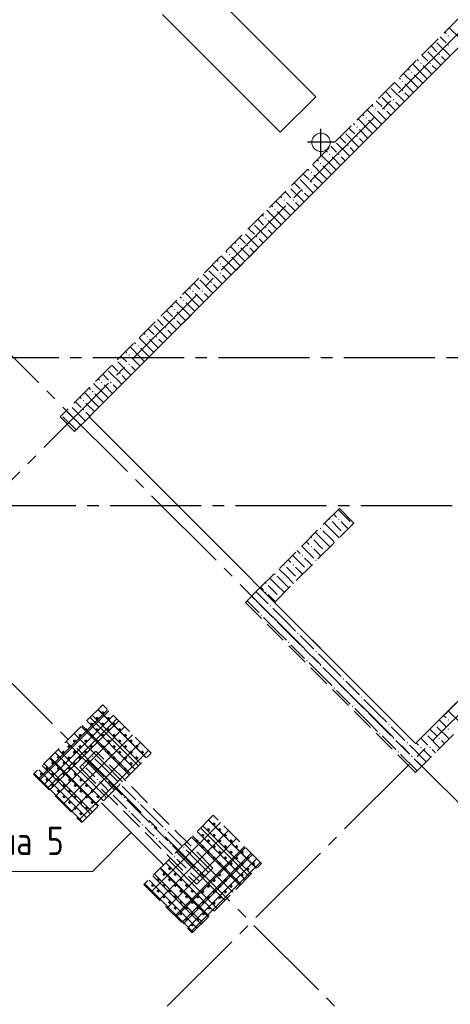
# Model space of a CAD drawing. Header units: millimetres. Extents: x 0 to 43617, y 0 to 59400.
# Tile 12 of 26: x 17081 to 20859, y 20159 to 28795. Entities that reach past the tile are written whole.
import ezdxf

# ---------------------------------------------------------------- set-up
doc = ezdxf.new("R2010")
doc.units = ezdxf.units.MM
doc.linetypes.add('______2', pattern=[270, 200, -70])
doc.linetypes.add('______5', pattern=[1100, 800, -100, 100, -100])
for name, color, linetype, lineweight in [('Standard', 7, 'Continuous', 25), ('ЖБ Перекрытие верхний уровень', 7, 'Continuous', 35), ('ЖБ Пилон', 7, 'Continuous', 35), ('ЖБ Стена верхний уровень', 7, 'Continuous', 35), ('Оси', 40, '______5', 18), ('Примечания', 7, 'Continuous', 25)]:
    doc.layers.add(name, color=color, linetype=linetype, lineweight=lineweight)
doc.layers.add('Вспомогательная арматура', color=7, linetype='Continuous', lineweight=18, true_color=0x656565)
doc.layers.add('Поперечная арматура', color=7, linetype='Continuous', lineweight=18, true_color=0x5a2814)
doc.styles.add('GOST 2.304-81', font='txt')

msp = doc.modelspace()

# ---------------------------------------------------------------- hatches: boundary and pattern name
at = {"layer": 'ЖБ Пилон', "linetype": 'Continuous', "lineweight": 18, "transparency": 33554687}
for points in [[(17714.5, 22333.1), (17721, 22339.6), (17727.5, 22333.1), (17721, 22326.6)], [(17634.5, 22253.1), (17640.9, 22259.6), (17647.4, 22253.1), (17640.9, 22246.6)], [(17914.5, 22213.1), (17915.4, 22214.1), (17921.9, 22207.6), (17921, 22206.6)], [(17754.4, 22133.1), (17760.9, 22139.6), (17767.4, 22133.1), (17760.9, 22126.6)], [(17834.5, 22133.1), (17840.9, 22139.6), (17847.4, 22133.1), (17840.9, 22126.6)], [(17954.4, 22093.1), (17960.9, 22099.6), (17967.4, 22093.1), (17960.9, 22086.6)], [(18074.5, 22053.1), (18075.4, 22054.1), (18081.9, 22047.6), (18081, 22046.6)], [(17874.5, 22013.1), (17881, 22019.6), (17887.5, 22013.1), (17881, 22006.6)], [(17994.5, 21973.1), (18001, 21979.6), (18007.5, 21973.1), (18001, 21966.6)], [(18114.5, 21933.1), (18121, 21939.6), (18127.5, 21933.1), (18121, 21926.6)], [(18034.5, 21853.1), (18040.9, 21859.6), (18047.4, 21853.1), (18040.9, 21846.6)], [(18314.5, 21813.1), (18315.4, 21814.1), (18321.9, 21807.6), (18321, 21806.6)], [(18154.4, 21733.1), (18160.9, 21739.6), (18167.4, 21733.1), (18160.9, 21726.6)], [(18234.5, 21733.1), (18240.9, 21739.6), (18247.4, 21733.1), (18240.9, 21726.6)], [(18354.4, 21693.1), (18360.9, 21699.6), (18367.4, 21693.1), (18360.9, 21686.6)], [(18274.5, 21613.1), (18281, 21619.6), (18287.5, 21613.1), (18281, 21606.6)], [(18474.5, 21653.1), (18475.4, 21654.1), (18481.9, 21647.6), (18481, 21646.6)], [(18394.5, 21573.1), (18401, 21579.6), (18407.5, 21573.1), (18401, 21566.6)], [(18514.5, 21533.1), (18521, 21539.6), (18527.4, 21533.1), (18521, 21526.6)], [(18434.5, 21453.1), (18440.9, 21459.6), (18447.4, 21453.1), (18440.9, 21446.6)], [(18554.4, 21333.1), (18560.9, 21339.6), (18567.4, 21333.1), (18560.9, 21326.6)], [(18634.5, 21333.1), (18640.9, 21339.6), (18647.4, 21333.1), (18640.9, 21326.6)], [(18714.5, 21413.1), (18715.4, 21414.1), (18721.9, 21407.6), (18721, 21406.6)]]:
    msp.add_hatch(color=7, dxfattribs=at).paths.add_polyline_path(points, flags=16)
at = {"layer": 'ЖБ Стена верхний уровень', "linetype": 'Continuous', "lineweight": 18, "transparency": 33554687}
for points in [[(20834.5, 28653.1), (20840.9, 28659.6), (20847.4, 28653.1), (20840.9, 28646.6)], [(20754.4, 28493.1), (20760.9, 28499.6), (20767.4, 28493.1), (20760.9, 28486.6)], [(20834.5, 28573.1), (20840.9, 28579.6), (20847.4, 28573.1), (20840.9, 28566.6)], [(20594.5, 28413.1), (20601, 28419.6), (20607.5, 28413.1), (20601, 28406.6)], [(20674.5, 28413.1), (20681, 28419.6), (20687.5, 28413.1), (20681, 28406.6)], [(20514.5, 28333.1), (20521, 28339.6), (20527.4, 28333.1), (20521, 28326.6)], [(20434.5, 28253.1), (20440.9, 28259.6), (20447.4, 28253.1), (20440.9, 28246.6)], [(20434.5, 28173.1), (20440.9, 28179.6), (20447.4, 28173.1), (20440.9, 28166.6)], [(20354.4, 28093.1), (20360.9, 28099.6), (20367.4, 28093.1), (20360.9, 28086.6)], [(20194.5, 28013.1), (20201, 28019.6), (20207.5, 28013.1), (20201, 28006.6)], [(20274.5, 28013.1), (20281, 28019.6), (20287.5, 28013.1), (20281, 28006.6)], [(20114.5, 27933.1), (20121, 27939.6), (20127.4, 27933.1), (20121, 27926.6)], [(20034.5, 27853.1), (20040.9, 27859.6), (20047.4, 27853.1), (20040.9, 27846.6)], [(20034.5, 27773.1), (20040.9, 27779.6), (20047.4, 27773.1), (20040.9, 27766.6)], [(19954.4, 27693.1), (19960.9, 27699.6), (19967.4, 27693.1), (19960.9, 27686.6)], [(19794.5, 27613.1), (19801, 27619.6), (19807.5, 27613.1), (19801, 27606.6)], [(19874.5, 27613.1), (19881, 27619.6), (19887.5, 27613.1), (19881, 27606.6)], [(19714.5, 27533.1), (19721, 27539.6), (19727.4, 27533.1), (19721, 27526.6)], [(19634.5, 27453.1), (19640.9, 27459.6), (19647.4, 27453.1), (19640.9, 27446.6)], [(19634.5, 27373.1), (19640.9, 27379.6), (19647.4, 27373.1), (19640.9, 27366.6)], [(19554.4, 27293.1), (19560.9, 27299.6), (19567.4, 27293.1), (19560.9, 27286.6)], [(19394.5, 27213.1), (19401, 27219.6), (19407.5, 27213.1), (19401, 27206.6)], [(19474.5, 27213.1), (19481, 27219.6), (19487.5, 27213.1), (19481, 27206.6)], [(19314.5, 27133.1), (19321, 27139.6), (19327.4, 27133.1), (19321, 27126.6)], [(19234.5, 27053.1), (19240.9, 27059.6), (19247.4, 27053.1), (19240.9, 27046.6)], [(19234.5, 26973.1), (19240.9, 26979.6), (19247.4, 26973.1), (19240.9, 26966.6)], [(19154.4, 26893.1), (19160.9, 26899.6), (19167.4, 26893.1), (19160.9, 26886.6)], [(18994.5, 26813.1), (19001, 26819.6), (19007.5, 26813.1), (19001, 26806.6)], [(19074.5, 26813.1), (19081, 26819.6), (19087.5, 26813.1), (19081, 26806.6)], [(18914.5, 26733.1), (18921, 26739.6), (18927.4, 26733.1), (18921, 26726.6)], [(18834.5, 26653.1), (18840.9, 26659.6), (18847.4, 26653.1), (18840.9, 26646.6)], [(18834.5, 26573.1), (18840.9, 26579.6), (18847.4, 26573.1), (18840.9, 26566.6)], [(18754.4, 26493.1), (18760.9, 26499.6), (18767.4, 26493.1), (18760.9, 26486.6)], [(18514.5, 26333.1), (18521, 26339.6), (18527.4, 26333.1), (18521, 26326.6)], [(18594.5, 26413.1), (18601, 26419.6), (18607.5, 26413.1), (18601, 26406.6)], [(18674.5, 26413.1), (18681, 26419.6), (18687.5, 26413.1), (18681, 26406.6)], [(18434.5, 26253.1), (18440.9, 26259.6), (18447.4, 26253.1), (18440.9, 26246.6)], [(18434.5, 26173.1), (18440.9, 26179.6), (18447.4, 26173.1), (18440.9, 26166.6)], [(18354.4, 26093.1), (18360.9, 26099.6), (18367.4, 26093.1), (18360.9, 26086.6)], [(18194.5, 26013.1), (18201, 26019.6), (18207.5, 26013.1), (18201, 26006.6)], [(18274.5, 26013.1), (18281, 26019.6), (18287.5, 26013.1), (18281, 26006.6)], [(18114.5, 25933.1), (18121, 25939.6), (18127.5, 25933.1), (18121, 25926.6)], [(18034.5, 25853.1), (18040.9, 25859.6), (18047.4, 25853.1), (18040.9, 25846.6)], [(18034.5, 25773.1), (18040.9, 25779.6), (18047.4, 25773.1), (18040.9, 25766.6)], [(17954.4, 25693.1), (17960.9, 25699.6), (17967.4, 25693.1), (17960.9, 25686.6)], [(17794.5, 25613.1), (17801, 25619.6), (17807.5, 25613.1), (17801, 25606.6)], [(17874.5, 25613.1), (17881, 25619.6), (17887.5, 25613.1), (17881, 25606.6)], [(17714.5, 25533.1), (17721, 25539.6), (17727.5, 25533.1), (17721, 25526.6)], [(17634.5, 25453.1), (17640.9, 25459.6), (17647.4, 25453.1), (17640.9, 25446.6)], [(17634.5, 25373.1), (17640.9, 25379.6), (17647.4, 25373.1), (17640.9, 25366.6)], [(17554.4, 25293.1), (17560.9, 25299.6), (17567.4, 25293.1), (17560.9, 25286.6)], [(19794.5, 24413.1), (19801, 24419.6), (19807.5, 24413.1), (19801, 24406.6)], [(19874.5, 24413.1), (19881, 24419.6), (19887.5, 24413.1), (19881, 24406.6)], [(19994.5, 24373.1), (20001, 24379.6), (20006.2, 24374.3), (19999.7, 24367.8)], [(19714.5, 24333.1), (19721, 24339.6), (19727.4, 24333.1), (19721, 24326.6)], [(19914.5, 24293.1), (19921, 24299.6), (19926.2, 24294.3), (19919.7, 24287.8)], [(19634.5, 24253.1), (19640.9, 24259.6), (19647.4, 24253.1), (19640.9, 24246.6)], [(19554.4, 24093.1), (19560.9, 24099.6), (19567.4, 24093.1), (19560.9, 24086.6)], [(19634.5, 24173.1), (19640.9, 24179.6), (19647.4, 24173.1), (19640.9, 24166.6)], [(19754.4, 24133.1), (19760.9, 24139.6), (19766.2, 24134.3), (19759.7, 24127.8)], [(19394.5, 24013.1), (19401, 24019.6), (19407.5, 24013.1), (19401, 24006.6)], [(19474.5, 24013.1), (19481, 24019.6), (19487.5, 24013.1), (19481, 24006.6)], [(19674.5, 24053.1), (19681, 24059.6), (19686.2, 24054.3), (19679.7, 24047.9)], [(19314.5, 23933.1), (19321, 23939.6), (19327.4, 23933.1), (19321, 23926.6)], [(19594.5, 23973.1), (19601, 23979.6), (19606.2, 23974.3), (19599.7, 23967.8)], [(19234.5, 23853.1), (19240.9, 23859.6), (19247.4, 23853.1), (19240.9, 23846.6)], [(19514.5, 23893.1), (19521, 23899.6), (19526.2, 23894.3), (19519.7, 23887.8)], [(19234.5, 23773.1), (19240.9, 23779.6), (19247.4, 23773.1), (19240.9, 23766.6)], [(19154.4, 23693.1), (19160.9, 23699.6), (19167.4, 23693.1), (19160.9, 23686.6)], [(19194.5, 23573.1), (19201, 23579.6), (19207.5, 23573.1), (19201, 23566.6)], [(19274.5, 23653.1), (19281, 23659.6), (19287.5, 23653.1), (19281, 23646.6)], [(19314.5, 23533.1), (19321, 23539.6), (19327.4, 23533.1), (19321, 23526.6)], [(19514.5, 23413.1), (19521, 23419.6), (19527.4, 23413.1), (19521, 23406.6)], [(19434.5, 23333.1), (19440.9, 23339.6), (19447.4, 23333.1), (19440.9, 23326.6)], [(19554.4, 23293.1), (19560.9, 23299.6), (19567.4, 23293.1), (19560.9, 23286.6)], [(19674.5, 23253.1), (19681, 23259.6), (19687.5, 23253.1), (19681, 23246.6)], [(19594.5, 23173.1), (19601, 23179.6), (19607.5, 23173.1), (19601, 23166.6)], [(19714.5, 23133.1), (19721, 23139.6), (19727.4, 23133.1), (19721, 23126.6)], [(19914.5, 23013.1), (19921, 23019.6), (19927.4, 23013.1), (19921, 23006.6)], [(19834.5, 22933.1), (19840.9, 22939.6), (19847.4, 22933.1), (19840.9, 22926.6)], [(19954.4, 22893.1), (19960.9, 22899.6), (19967.4, 22893.1), (19960.9, 22886.6)], [(20074.5, 22853.1), (20081, 22859.6), (20087.5, 22853.1), (20081, 22846.6)], [(19994.5, 22773.1), (20001, 22779.6), (20007.5, 22773.1), (20001, 22766.6)], [(20114.5, 22733.1), (20121, 22739.6), (20127.4, 22733.1), (20121, 22726.6)], [(20834.5, 22653.1), (20840.9, 22659.6), (20847.4, 22653.1), (20840.9, 22646.6)], [(20314.5, 22613.1), (20321, 22619.6), (20327.4, 22613.1), (20321, 22606.6)], [(20723.7, 22616.9), (20727.4, 22613.1), (20721, 22606.6), (20717.2, 22610.4)], [(20834.5, 22573.1), (20840.9, 22579.6), (20847.4, 22573.1), (20840.9, 22566.6)], [(20234.5, 22533.1), (20240.9, 22539.6), (20247.4, 22533.1), (20240.9, 22526.6)], [(20354.4, 22493.1), (20360.9, 22499.6), (20367.4, 22493.1), (20360.9, 22486.6)], [(20474.5, 22453.1), (20481, 22459.6), (20487.5, 22453.1), (20481, 22446.6)], [(20643.7, 22536.9), (20647.4, 22533.1), (20640.9, 22526.6), (20637.2, 22530.4)], [(20754.4, 22493.1), (20760.9, 22499.6), (20767.4, 22493.1), (20760.9, 22486.6)], [(20394.5, 22373.1), (20401, 22379.6), (20407.5, 22373.1), (20401, 22366.6)], [(20594.5, 22413.1), (20601, 22419.6), (20607.5, 22413.1), (20601, 22406.6)], [(20674.5, 22413.1), (20681, 22419.6), (20687.5, 22413.1), (20681, 22406.6)], [(20514.5, 22333.1), (20521, 22339.6), (20527.4, 22333.1), (20521, 22326.6)]]:
    msp.add_hatch(color=7, dxfattribs=at).paths.add_polyline_path(points, flags=16)
h = msp.add_hatch(color=7, dxfattribs=at)
h.paths.add_polyline_path([(19362.8, 23737.7), (19356.8, 23730.8), (19359.7, 23727.9), (19366.2, 23734.4)])
h.paths.add_polyline_path([(19354.4, 23733.1), (19360.9, 23739.6), (19362.8, 23737.7), (19356.8, 23730.8)], flags=16)

# ---------------------------------------------------------------- linework, layer by layer
at = {"layer": 'Standard', "color": 8, "linetype": '______5', "lineweight": -3, "transparency": 33554687}
for p, q in [((19724.3, 27600.2), (19724.3, 27839.2)), ((19843.8, 27719.7), (19604.8, 27719.7))]:
    msp.add_line(p, q, dxfattribs=at)
at = {"layer": 'Вспомогательная арматура', "color": 7, "linetype": 'Continuous', "lineweight": 25, "transparency": 33554687}
for p, q in [((17848.9, 22740.3), (17247.8, 22139.2)), ((17771.1, 22740.3), (18188.3, 22323.1)), ((17898.4, 22690.8), (17297.3, 22089.7)), ((17947.9, 22641.3), (17346.8, 22040.2)), ((17672.1, 22641.3), (18089.3, 22224.1)), ((17721.6, 22690.8), (18138.8, 22273.6)), ((17622.6, 22591.8), (18039.8, 22174.6)), ((17346.8, 22316), (17764, 21898.8)), ((17396.3, 22365.5), (17813.5, 21948.3)), ((17247.8, 22217), (17665, 21799.8)), ((17297.3, 22266.5), (17714.5, 21849.3)), ((19157, 21354.4), (18739.8, 21771.5)), ((19107.5, 21304.9), (18690.3, 21722)), ((19008.5, 21205.9), (18591.3, 21623.1)), ((19058, 21255.4), (18640.8, 21672.5)), ((19058, 21531.1), (18457, 20930.1)), ((19107.5, 21481.6), (18506.5, 20880.6)), ((19157, 21432.1), (18556, 20831.1)), ((18732.8, 20930.1), (18315.6, 21347.3)), ((18782.3, 20979.6), (18365.1, 21396.8)), ((18633.8, 20831.1), (18216.6, 21248.3)), ((18683.3, 20880.6), (18266.1, 21297.8))]:
    msp.add_line(p, q, dxfattribs=at)
at = {"layer": 'ЖБ Перекрытие верхний уровень', "color": 7, "linetype": 'Continuous', "lineweight": 18, "transparency": 33554687}
for p, q in [((17689.8, 25310.6), (23976, 31596.8)), ((19678.3, 28119.3), (18645.9, 29151.7)), ((18334.8, 28840.5), (19367.1, 27808.2)), ((19367.1, 27808.2), (19678.3, 28119.3)), ((19652.4, 27756.3), (19644.6, 27732.3)), ((19644.6, 27732.3), (19644.6, 27707.1)), ((19667.3, 27776.7), (19652.4, 27756.3)), ((19687.7, 27791.6), (19667.3, 27776.7)), ((19711.7, 27799.4), (19687.7, 27791.6)), ((19736.9, 27799.4), (19711.7, 27799.4)), ((19760.9, 27791.6), (19736.9, 27799.4)), ((19781.3, 27776.7), (19760.9, 27791.6)), ((19796.2, 27756.3), (19781.3, 27776.7)), ((19804, 27732.3), (19796.2, 27756.3)), ((19804, 27707.1), (19804, 27732.3)), ((19644.6, 27707.1), (19652.4, 27683.1)), ((19652.4, 27683.1), (19667.3, 27662.7)), ((19667.3, 27662.7), (19687.7, 27647.8)), ((19687.7, 27647.8), (19711.7, 27640)), ((19711.7, 27640), (19736.9, 27640)), ((19736.9, 27640), (19760.9, 27647.8)), ((19760.9, 27647.8), (19781.3, 27662.7)), ((19781.3, 27662.7), (19796.2, 27683.1)), ((19796.2, 27683.1), (19804, 27707.1)), ((20553.6, 22446.8), (17689.8, 25310.6)), ((21791, 23684.2), (20553.6, 22446.8))]:
    msp.add_line(p, q, dxfattribs=at)
at = {"layer": 'ЖБ Пилон', "color": 253, "linetype": '______2', "lineweight": 13, "true_color": 0xa0a0a0, "transparency": 33554687}
for p, q in [((17749.9, 22379.6), (17608.5, 22238.2)), ((18775.2, 21354.3), (17749.9, 22379.6)), ((17608.5, 22238.2), (18633.8, 21212.9)), ((18633.8, 21212.9), (18775.2, 21354.3))]:
    msp.add_line(p, q, dxfattribs=at)
at = {"layer": 'ЖБ Пилон', "color": 9, "linetype": 'Continuous', "lineweight": 18, "true_color": 0xc7c7c7, "transparency": 33554687}
for p, q in [((17740.9, 22233.1), (17672.2, 22301.9)), ((17740.9, 22313.1), (17821, 22233.1)), ((17660.9, 22233.1), (17740.9, 22153.1)), ((17740.9, 22233.1), (17821, 22153.1)), ((17821, 22233.1), (17940.9, 22113.1)), ((17821, 22073.1), (17781, 22113.1)), ((17860.9, 22113.1), (17981, 21993.1)), ((17860.9, 22033.1), (17821, 22073.1)), ((17981, 22073.1), (18101, 21953.1)), ((17901, 21993.1), (18021, 21873.1)), ((18140.9, 21833.1), (18021, 21953.1)), ((18140.9, 21913.1), (18221, 21833.1)), ((18060.9, 21833.1), (18140.9, 21753.1)), ((18140.9, 21833.1), (18221, 21753.1)), ((18221, 21833.1), (18340.9, 21713.1)), ((18221, 21673.1), (18181, 21713.1)), ((18260.9, 21713.1), (18381, 21593.1)), ((18260.9, 21633.1), (18221, 21673.1)), ((18301, 21593.1), (18421, 21473.1)), ((18381, 21673.1), (18501, 21553.1)), ((18540.9, 21433.1), (18421, 21553.1)), ((18540.9, 21513.1), (18621, 21433.1)), ((18460.9, 21433.1), (18540.9, 21353.1)), ((18540.9, 21433.1), (18621, 21353.1)), ((18621, 21433.1), (18737.5, 21316.6)), ((18621, 21273.1), (18581, 21313.1)), ((18657.5, 21236.6), (18621, 21273.1)), ((18660.9, 21313.1), (18697.5, 21276.6))]:
    msp.add_line(p, q, dxfattribs=at)
at = {"layer": 'ЖБ Стена верхний уровень', "color": 251, "linetype": '______2', "lineweight": 13, "true_color": 0x656565, "transparency": 33554687}
for p, q in [((23615.3, 31490.7), (17435.2, 25310.6)), ((17562.5, 25183.3), (23742.6, 31363.4)), ((17435.2, 25310.6), (17562.5, 25183.3)), ((19885.4, 24508), (19188.9, 23811.5)), ((19885.4, 24508), (20012.6, 24380.7)), ((19316.1, 23684.2), (20012.6, 24380.7)), ((22434.5, 24327.7), (20553.6, 22446.8)), ((19188.9, 23811.5), (19061.6, 23684.2)), ((19061.6, 23684.2), (20426.3, 22319.5)), ((20553.6, 22446.8), (19316.1, 23684.2)), ((20553.6, 22192.2), (21791, 23429.7)), ((20426.3, 22319.5), (20553.6, 22192.2))]:
    msp.add_line(p, q, dxfattribs=at)
at = {"layer": 'ЖБ Стена верхний уровень', "color": 9, "linetype": 'Continuous', "lineweight": 18, "true_color": 0xc7c7c7, "transparency": 33554687}
for p, q in [((20809.4, 28684.7), (20821, 28673.1)), ((20940.9, 28633.1), (20849.4, 28724.7)), ((20740.9, 28593.1), (20856.6, 28477.4)), ((20781, 28633.1), (20769.4, 28644.7)), ((20821, 28593.1), (20781, 28633.1)), ((20660.9, 28513.1), (20776.6, 28397.4)), ((20689.4, 28564.7), (20740.9, 28513.1)), ((20569.4, 28444.7), (20581, 28433.1)), ((20621, 28473.1), (20609.4, 28484.7)), ((20660.9, 28433.1), (20621, 28473.1)), ((20781, 28473.1), (20816.6, 28437.4)), ((20489.4, 28364.7), (20501, 28353.1)), ((20621, 28313.1), (20529.4, 28404.7)), ((20621, 28393.1), (20696.6, 28317.4)), ((20701, 28393.1), (20736.6, 28357.4)), ((20381, 28233.1), (20369.4, 28244.7)), ((20409.4, 28284.7), (20421, 28273.1)), ((20540.9, 28233.1), (20449.4, 28324.7)), ((20540.9, 28313.1), (20616.6, 28237.4)), ((20621, 28313.1), (20656.6, 28277.4)), ((20289.4, 28164.7), (20340.9, 28113.1)), ((20340.9, 28193.1), (20456.6, 28077.4)), ((20421, 28193.1), (20381, 28233.1)), ((20460.9, 28233.1), (20536.6, 28157.4)), ((20540.9, 28233.1), (20576.6, 28197.4)), ((20221, 28073.1), (20209.4, 28084.7)), ((20260.9, 28033.1), (20221, 28073.1)), ((20260.9, 28113.1), (20376.6, 27997.4)), ((20381, 28073.1), (20416.6, 28037.4)), ((20460.9, 28153.1), (20496.6, 28117.4)), ((20221, 27913.1), (20129.4, 28004.7)), ((20169.4, 28044.7), (20181, 28033.1)), ((20221, 27993.1), (20296.6, 27917.4)), ((20301, 27993.1), (20336.6, 27957.4)), ((20140.9, 27833.1), (20049.4, 27924.7)), ((20089.4, 27964.7), (20101, 27953.1)), ((20140.9, 27913.1), (20216.6, 27837.4)), ((20221, 27913.1), (20256.6, 27877.4)), ((19981, 27833.1), (19969.4, 27844.7)), ((20021, 27793.1), (19981, 27833.1)), ((20009.4, 27884.7), (20021, 27873.1)), ((20060.9, 27833.1), (20136.6, 27757.4)), ((20140.9, 27833.1), (20176.6, 27797.4)), ((19889.4, 27764.7), (19940.9, 27713.1)), ((19940.9, 27793.1), (20056.6, 27677.4)), ((20060.9, 27753.1), (20096.6, 27717.4)), ((19769.4, 27644.7), (19781, 27633.1)), ((19821, 27673.1), (19809.4, 27684.7)), ((19860.9, 27633.1), (19821, 27673.1)), ((19860.9, 27713.1), (19976.6, 27597.4)), ((19981, 27673.1), (20016.6, 27637.4)), ((19689.4, 27564.7), (19701, 27553.1)), ((19821, 27513.1), (19729.4, 27604.7)), ((19821, 27593.1), (19896.6, 27517.4)), ((19901, 27593.1), (19936.6, 27557.4)), ((19609.4, 27484.7), (19621, 27473.1)), ((19740.9, 27433.1), (19649.4, 27524.7)), ((19740.9, 27513.1), (19816.6, 27437.4)), ((19821, 27513.1), (19856.6, 27477.4)), ((19540.9, 27393.1), (19656.6, 27277.4)), ((19581, 27433.1), (19569.4, 27444.7)), ((19621, 27393.1), (19581, 27433.1)), ((19660.9, 27433.1), (19736.6, 27357.4)), ((19740.9, 27433.1), (19776.6, 27397.4)), ((19460.9, 27313.1), (19576.6, 27197.4)), ((19489.4, 27364.7), (19540.9, 27313.1)), ((19660.9, 27353.1), (19696.6, 27317.4)), ((19421, 27113.1), (19329.4, 27204.7)), ((19369.4, 27244.7), (19381, 27233.1)), ((19421, 27273.1), (19409.4, 27284.7)), ((19460.9, 27233.1), (19421, 27273.1)), ((19581, 27273.1), (19616.6, 27237.4)), ((19340.9, 27033.1), (19249.4, 27124.7)), ((19289.4, 27164.7), (19301, 27153.1)), ((19421, 27193.1), (19496.6, 27117.4)), ((19501, 27193.1), (19536.6, 27157.4)), ((19181, 27033.1), (19169.4, 27044.7)), ((19221, 26993.1), (19181, 27033.1)), ((19209.4, 27084.7), (19221, 27073.1)), ((19260.9, 27033.1), (19336.6, 26957.4)), ((19340.9, 27113.1), (19416.6, 27037.4)), ((19340.9, 27033.1), (19376.6, 26997.4)), ((19421, 27113.1), (19456.6, 27077.4)), ((19089.4, 26964.7), (19140.9, 26913.1)), ((19140.9, 26993.1), (19256.6, 26877.4)), ((19260.9, 26953.1), (19296.6, 26917.4)), ((19021, 26873.1), (19009.4, 26884.7)), ((19060.9, 26833.1), (19021, 26873.1)), ((19060.9, 26913.1), (19176.6, 26797.4)), ((19181, 26873.1), (19216.6, 26837.4)), ((19021, 26713.1), (18929.4, 26804.7)), ((18969.4, 26844.7), (18981, 26833.1)), ((19021, 26793.1), (19096.6, 26717.4)), ((19101, 26793.1), (19136.6, 26757.4)), ((18940.9, 26633.1), (18849.4, 26724.7)), ((18889.4, 26764.7), (18901, 26753.1)), ((18940.9, 26713.1), (19016.6, 26637.4)), ((19021, 26713.1), (19056.6, 26677.4)), ((18781, 26633.1), (18769.4, 26644.7)), ((18821, 26593.1), (18781, 26633.1)), ((18809.4, 26684.7), (18821, 26673.1)), ((18860.9, 26633.1), (18936.6, 26557.4)), ((18940.9, 26633.1), (18976.6, 26597.4)), ((18660.9, 26513.1), (18776.6, 26397.4)), ((18689.4, 26564.7), (18740.9, 26513.1)), ((18740.9, 26593.1), (18856.6, 26477.4)), ((18860.9, 26553.1), (18896.6, 26517.4)), ((18569.4, 26444.7), (18581, 26433.1)), ((18621, 26473.1), (18609.4, 26484.7)), ((18660.9, 26433.1), (18621, 26473.1)), ((18781, 26473.1), (18816.6, 26437.4)), ((18489.4, 26364.7), (18501, 26353.1)), ((18621, 26313.1), (18529.4, 26404.7)), ((18621, 26393.1), (18696.6, 26317.4)), ((18701, 26393.1), (18736.6, 26357.4)), ((18409.4, 26284.7), (18421, 26273.1)), ((18540.9, 26233.1), (18449.4, 26324.7)), ((18540.9, 26313.1), (18616.6, 26237.4)), ((18621, 26313.1), (18656.6, 26277.4)), ((18340.9, 26193.1), (18456.6, 26077.4)), ((18381, 26233.1), (18369.4, 26244.7)), ((18421, 26193.1), (18381, 26233.1)), ((18460.9, 26233.1), (18536.6, 26157.4)), ((18540.9, 26233.1), (18576.6, 26197.4)), ((18221, 26073.1), (18209.4, 26084.7)), ((18260.9, 26113.1), (18376.6, 25997.4)), ((18289.4, 26164.7), (18340.9, 26113.1)), ((18460.9, 26153.1), (18496.6, 26117.4)), ((18221, 25913.1), (18129.4, 26004.7)), ((18169.4, 26044.7), (18181, 26033.1)), ((18260.9, 26033.1), (18221, 26073.1)), ((18381, 26073.1), (18416.6, 26037.4)), ((18140.9, 25833.1), (18049.4, 25924.7)), ((18089.4, 25964.7), (18101, 25953.1)), ((18140.9, 25913.1), (18216.6, 25837.4)), ((18221, 25993.1), (18296.6, 25917.4)), ((18221, 25913.1), (18256.6, 25877.4)), ((18301, 25993.1), (18336.6, 25957.4)), ((17981, 25833.1), (17969.4, 25844.7)), ((18021, 25793.1), (17981, 25833.1)), ((18009.4, 25884.7), (18021, 25873.1)), ((18060.9, 25833.1), (18136.6, 25757.4)), ((18140.9, 25833.1), (18176.6, 25797.4)), ((17889.4, 25764.7), (17940.9, 25713.1)), ((17940.9, 25793.1), (18056.6, 25677.4)), ((18060.9, 25753.1), (18096.6, 25717.4)), ((17821, 25673.1), (17809.4, 25684.7)), ((17860.9, 25633.1), (17821, 25673.1)), ((17860.9, 25713.1), (17976.6, 25597.4)), ((17981, 25673.1), (18016.6, 25637.4)), ((17689.4, 25564.7), (17701, 25553.1)), ((17821, 25513.1), (17729.4, 25604.7)), ((17769.4, 25644.7), (17781, 25633.1)), ((17821, 25593.1), (17896.6, 25517.4)), ((17901, 25593.1), (17936.6, 25557.4)), ((17609.4, 25484.7), (17621, 25473.1)), ((17740.9, 25433.1), (17649.4, 25524.7)), ((17740.9, 25513.1), (17816.7, 25437.4)), ((17821, 25513.1), (17856.6, 25477.4)), ((17540.9, 25393.1), (17656.6, 25277.4)), ((17581, 25433.1), (17569.4, 25444.7)), ((17621, 25393.1), (17581, 25433.1)), ((17660.9, 25433.1), (17736.6, 25357.4)), ((17740.9, 25433.1), (17776.6, 25397.4)), ((17460.9, 25313.1), (17576.6, 25197.4)), ((17489.4, 25364.7), (17540.9, 25313.1)), ((17660.9, 25353.1), (17696.6, 25317.4)), ((17581, 25273.1), (17616.6, 25237.4)), ((19860.9, 24433.1), (19835.7, 24458.4)), ((19821, 24313.1), (19755.7, 24378.4)), ((19740.9, 24233.1), (19675.7, 24298.4)), ((19621, 24193.1), (19595.7, 24218.4)), ((19821, 24233.1), (19843, 24211.1)), ((19475.7, 24098.4), (19581, 23993.1)), ((19515.7, 24138.4), (19540.9, 24113.1)), ((19460.9, 24033.1), (19435.7, 24058.4)), ((19421, 23913.1), (19355.7, 23978.4)), ((19421, 23993.1), (19501, 23913.1)), ((19340.9, 23833.1), (19275.7, 23898.4)), ((19340.9, 23913.1), (19421, 23833.1)), ((19155.7, 23778.4), (19260.9, 23673.1)), ((19221, 23793.1), (19195.7, 23818.4)), ((19260.9, 23833.1), (19340.9, 23753.1)), ((19075.7, 23698.4), (19181, 23593.1)), ((19115.7, 23738.4), (19140.9, 23713.1)), ((19181, 23673.1), (19301, 23553.1)), ((19421, 23513.1), (19301, 23633.1)), ((19340.9, 23433.1), (19221, 23553.1)), ((19340.9, 23513.1), (19421, 23433.1)), ((19421, 23513.1), (19501, 23433.1)), ((19340.9, 23433.1), (19421, 23353.1)), ((19421, 23433.1), (19540.9, 23313.1)), ((19540.9, 23393.1), (19660.9, 23273.1)), ((19460.9, 23313.1), (19581, 23193.1)), ((19581, 23273.1), (19701, 23153.1)), ((19821, 23113.1), (19701, 23233.1)), ((19740.9, 23033.1), (19621, 23153.1)), ((19740.9, 23113.1), (19821, 23033.1)), ((19821, 23113.1), (19901, 23033.1)), ((19740.9, 23033.1), (19821, 22953.1)), ((19821, 23033.1), (19940.9, 22913.1)), ((19940.9, 22993.1), (20060.9, 22873.1)), ((19860.9, 22913.1), (19981, 22793.1)), ((19981, 22873.1), (20101, 22753.1)), ((20221, 22713.1), (20101, 22833.1)), ((20140.9, 22633.1), (20021, 22753.1)), ((20140.9, 22713.1), (20221, 22633.1)), ((20221, 22713.1), (20301, 22633.1)), ((20940.9, 22633.1), (20840.4, 22733.7)), ((20140.9, 22633.1), (20221, 22553.1)), ((20221, 22633.1), (20340.9, 22513.1)), ((20781, 22633.1), (20760.4, 22653.7)), ((20821, 22593.1), (20781, 22633.1)), ((20800.4, 22693.7), (20821, 22673.1)), ((20340.9, 22593.1), (20460.9, 22473.1)), ((20680.4, 22573.7), (20740.9, 22513.1)), ((20740.9, 22593.1), (20847.7, 22486.4)), ((20260.9, 22513.1), (20381, 22393.1)), ((20381, 22473.1), (20480.4, 22373.7)), ((20560.4, 22453.7), (20581, 22433.1)), ((20621, 22473.1), (20600.4, 22493.7)), ((20660.9, 22433.1), (20621, 22473.1)), ((20660.9, 22513.1), (20767.7, 22406.4)), ((20781, 22473.1), (20807.7, 22446.4)), ((20480.4, 22373.7), (20501, 22353.1)), ((20520.4, 22413.7), (20501, 22433.1)), ((20621, 22313.1), (20520.4, 22413.7)), ((20621, 22393.1), (20687.7, 22326.4)), ((20701, 22393.1), (20727.7, 22366.4)), ((20440.4, 22333.7), (20421, 22353.1)), ((20540.9, 22233.1), (20440.4, 22333.7)), ((20540.9, 22313.1), (20607.7, 22246.4)), ((20621, 22313.1), (20647.7, 22286.4)), ((20540.9, 22233.1), (20567.7, 22206.4))]:
    msp.add_line(p, q, dxfattribs=at)
for points in [[(19875.7, 24498.4), (19956.5, 24417.6), (19956.5, 24417.6), (19981, 24393.1)], [(19821, 24393.1), (19881.9, 24332.2), (19881.9, 24332.2), (19901, 24313.1)], [(19901, 24393.1), (19919.2, 24374.9), (19919.2, 24374.9), (19963, 24331.1)], [(19740.9, 24313.1), (19807.3, 24246.8), (19807.3, 24246.8), (19821, 24233.1)], [(19821, 24313.1), (19844.6, 24289.5), (19844.6, 24289.5), (19883, 24251.1)], [(19660.9, 24233.1), (19732.7, 24161.3), (19732.7, 24161.3), (19740.9, 24153.1)], [(19740.9, 24233.1), (19770, 24204), (19770, 24204), (19803, 24171.1)], [(19555.7, 24178.4), (19658.2, 24075.9), (19658.2, 24075.9), (19660.9, 24073.1)], [(19660.9, 24153.1), (19695.5, 24118.6), (19695.5, 24118.6), (19723, 24091.1)], [(19581, 24073.1), (19620.9, 24033.2), (19620.9, 24033.2), (19643, 24011.1)], [(19501, 23993.1), (19546.3, 23947.8), (19546.3, 23947.8), (19563, 23931.1)], [(19421, 23913.1), (19471.7, 23862.4), (19471.7, 23862.4), (19483, 23851.1)], [(19260.9, 23753.1), (19322.5, 23691.6), (19322.5, 23691.6), (19323, 23691.1)], [(19340.9, 23833.1), (19397.1, 23777), (19397.1, 23777), (19403, 23771.1)], [(19421, 23833.1), (19434.4, 23819.7), (19434.4, 23819.7), (19443, 23811.1)]]:
    msp.add_lwpolyline(points, dxfattribs=at)
at = {"layer": 'Оси', "color": 8, "linetype": '______5', "lineweight": -3, "transparency": 33554687}
for p, q in [((9515.6, 17263.7), (28171.9, 35920)), ((12153.1, 13919.1), (31163, 32929)), ((23471.2, 19387.8), (16584.2, 26274.8)), ((29524, 25830), (4600, 25830)), ((34074, 24530), (4600, 24530)), ((34074, 24530), (4600, 24530)), ((22035.7, 17952.4), (15819.6, 24168.5))]:
    msp.add_line(p, q, dxfattribs=at)
at = {"layer": 'Поперечная арматура', "color": 7, "linetype": 'Continuous', "lineweight": 50, "transparency": 33554687}
for centre in [(17810, 22715.5), (17760.5, 22666), (17859.5, 22666), (17661.5, 22567), (17711, 22616.5), (17760.5, 22567), (17810, 22616.5), (17859.5, 22567), (17909, 22616.5), (17958.5, 22567), (17562.5, 22468), (17612, 22517.5), (17661.5, 22468), (17711, 22517.5), (17760.5, 22468), (17810, 22517.5), (17859.5, 22468), (17909, 22517.5), (17958.5, 22468), (18008, 22517.5), (18057.5, 22468), (17463.5, 22369), (17513, 22418.5), (17562.5, 22369), (17612, 22418.5), (17661.5, 22369), (17711, 22418.5), (17810, 22418.5), (17859.5, 22369), (17909, 22418.5), (17958.5, 22369), (18008, 22418.5), (18057.5, 22369), (18107, 22418.5), (18156.5, 22369), (17371.6, 22277.1), (17421.1, 22326.6), (17470.6, 22277.1), (17513, 22319.5), (17612, 22319.5), (17909, 22319.5), (18008, 22319.5), (18107, 22319.5), (17322.1, 22227.6), (17421.1, 22227.6), (17520.1, 22227.6), (17562.5, 22270.1), (17958.5, 22270.1), (18008, 22220.6), (18057.5, 22270.1), (17272.6, 22178.1), (17322.1, 22128.6), (17371.6, 22178.1), (17421.1, 22128.6), (17470.6, 22178.1), (17520.1, 22128.6), (17569.6, 22178.1), (17619.1, 22128.6), (17371.6, 22079.1), (17421.1, 22029.6), (17470.6, 22079.1), (17520.1, 22029.6), (17569.6, 22079.1), (17619.1, 22029.6), (17668.6, 22079.1), (17718.1, 22029.6), (17470.6, 21980.1), (17520.1, 21930.6), (17569.6, 21980.1), (17619.1, 21930.6), (17668.6, 21980.1), (17718.1, 21930.6), (17767.6, 21980.1), (17569.6, 21881.1), (17668.6, 21881.1), (17619.1, 21831.6), (18736.3, 21690.2), (18785.8, 21739.7), (18835.3, 21690.2), (18637.3, 21591.2), (18686.8, 21640.7), (18736.3, 21591.2), (18785.8, 21640.7), (18835.3, 21591.2), (18884.8, 21640.7), (18934.3, 21591.2), (18686.8, 21541.7), (18785.8, 21541.7), (18884.8, 21541.7), (18983.8, 21541.7), (18736.3, 21492.2), (18785.8, 21442.7), (18835.3, 21492.2), (18884.8, 21442.7), (18934.3, 21492.2), (18983.8, 21442.7), (19033.3, 21492.2), (19082.8, 21442.7), (18396.9, 21350.8), (18835.3, 21393.2), (18884.8, 21343.7), (18934.3, 21393.2), (18983.8, 21343.7), (19033.3, 21393.2), (19082.8, 21343.7), (19132.3, 21393.2), (18297.9, 21251.8), (18347.4, 21301.3), (18396.9, 21251.8), (18446.4, 21301.3), (18495.9, 21251.8), (18785.8, 21244.8), (18835.3, 21294.2), (18884.8, 21244.8), (18934.3, 21294.2), (18983.8, 21244.8), (19033.3, 21294.2), (18248.4, 21202.3), (18347.4, 21202.3), (18446.4, 21202.3), (18545.4, 21202.3), (18736.3, 21195.3), (18835.3, 21195.3), (18934.3, 21195.3), (18297.9, 21152.8), (18347.4, 21103.3), (18396.9, 21152.8), (18446.4, 21103.3), (18495.9, 21152.8), (18545.4, 21103.3), (18594.9, 21152.8), (18644.4, 21103.3), (18686.8, 21145.8), (18736.3, 21096.3), (18785.8, 21145.8), (18835.3, 21096.3), (18884.8, 21145.8), (18396.9, 21053.8), (18446.4, 21004.3), (18495.9, 21053.8), (18545.4, 21004.3), (18594.9, 21053.8), (18644.4, 21004.3), (18693.9, 21053.8), (18743.4, 21004.3), (18785.8, 21046.8), (18495.9, 20954.8), (18545.4, 20905.3), (18594.9, 20954.8), (18644.4, 20905.3), (18693.9, 20954.8), (18594.9, 20855.8)]:
    msp.add_circle(centre, 5, dxfattribs=at)
at = {"layer": 'Примечания', "color": 7, "linetype": '______2', "lineweight": 13, "transparency": 33554687}
for p, q in [((17810, 22786.2), (17201.9, 22178.1)), ((18234.3, 22362), (17810, 22786.2)), ((17626.1, 21753.9), (18234.3, 22362)), ((17201.9, 22178.1), (17626.1, 21753.9)), ((18778.7, 21817.5), (18170.6, 21209.4)), ((19203, 21393.2), (18778.7, 21817.5)), ((18594.9, 20785.1), (19203, 21393.2)), ((18170.6, 21209.4), (18594.9, 20785.1))]:
    msp.add_line(p, q, dxfattribs=at)
at = {"layer": 'Примечания', "color": 252, "linetype": 'Continuous', "lineweight": 13, "true_color": 0x8f8f8f, "transparency": 33554687}
for p, q in [((17768.9, 22745.2), (17821, 22693.2)), ((17821, 22693.2), (17862, 22734.2)), ((17253.9, 22126.1), (17821, 22693.2)), ((17698.9, 22675.2), (17821, 22553.2)), ((17821, 22693.2), (18193.2, 22320.9)), ((17821, 22553.2), (17932, 22664.2)), ((17323.9, 22056.1), (17821, 22553.2)), ((17628.9, 22605.2), (17821, 22413.2)), ((17821, 22413.2), (18002, 22594.2)), ((17821, 22553.2), (18123.2, 22250.9)), ((17488.9, 22465.2), (17821, 22133.2)), ((17558.9, 22535.2), (17821, 22273.2)), ((17821, 22273.2), (18072, 22524.2)), ((17821, 22133.2), (18142, 22454.2)), ((17393.9, 21986.1), (17821, 22413.2)), ((17418.9, 22395.2), (17821, 21993.2)), ((17821, 22413.2), (18053.2, 22180.9)), ((17821, 21993.2), (18212, 22384.2)), ((17348.9, 22325.2), (17773.2, 21900.9)), ((17278.9, 22255.2), (17703.2, 21830.9)), ((17463.9, 21916.1), (17821, 22273.2)), ((17821, 22273.2), (17983.2, 22110.9)), ((17208.9, 22185.2), (17633.2, 21760.9)), ((17533.9, 21846.1), (17821, 22133.2)), ((17821, 22133.2), (17913.2, 22040.9)), ((17603.9, 21776.1), (17821, 21993.2)), ((17821, 21993.2), (17843.2, 21970.9)), ((18737.7, 21776.4), (19081, 21433.2)), ((18521, 21433.2), (18842, 21754.2)), ((18660.9, 21433.2), (18912, 21684.2)), ((18667.7, 21706.4), (18940.9, 21433.2)), ((18597.7, 21636.4), (18801, 21433.2)), ((18801, 21433.2), (18982, 21614.2)), ((18527.7, 21566.4), (18660.9, 21433.2)), ((18940.9, 21433.2), (19052, 21544.2)), ((18233.9, 21146.1), (18521, 21433.2)), ((18303.9, 21076.1), (18660.9, 21433.2)), ((18373.9, 21006.1), (18801, 21433.2)), ((18387.7, 21426.4), (18811.9, 21002.2)), ((18443.9, 20936.1), (18940.9, 21433.2)), ((18457.7, 21496.4), (18521, 21433.2)), ((18513.9, 20866.1), (19081, 21433.2)), ((18521, 21433.2), (18881.9, 21072.2)), ((18660.9, 21433.2), (18951.9, 21142.2)), ((18801, 21433.2), (19021.9, 21212.2)), ((18940.9, 21433.2), (19091.9, 21282.2)), ((19081, 21433.2), (19122, 21474.2)), ((19081, 21433.2), (19161.9, 21352.2)), ((18317.7, 21356.4), (18741.9, 20932.2)), ((18583.9, 20796.1), (19192, 21404.2)), ((18247.7, 21286.4), (18671.9, 20862.2)), ((18177.7, 21216.4), (18601.9, 20792.2))]:
    msp.add_line(p, q, dxfattribs=at)
at = {"layer": 'Примечания', "color": 7, "linetype": 'Continuous', "lineweight": 13, "transparency": 33554687}
for points in [[(17798.8, 21926.5), (18060.4, 21664.9), (17720.8, 21325.2), (15423.5, 21325.2)], [(15423.5, 21325.2), (17720.8, 21325.2), (18060.4, 21664.9), (18343.2, 21382)]]:
    msp.add_lwpolyline(points, dxfattribs=at)

# ---------------------------------------------------------------- texts
at = {"layer": 'Примечания', "color": 7, "linetype": 'Continuous', "lineweight": 25, "transparency": 33554687, "insert": (15423.5, 21416.9), "char_height": 250, "width": 2132.452, "attachment_point": 7, "style": 'GOST 2.304-81'}
msp.add_mtext('Деталь\\~плана\\~5', dxfattribs=at)

doc.saveas('drawing.dxf')
